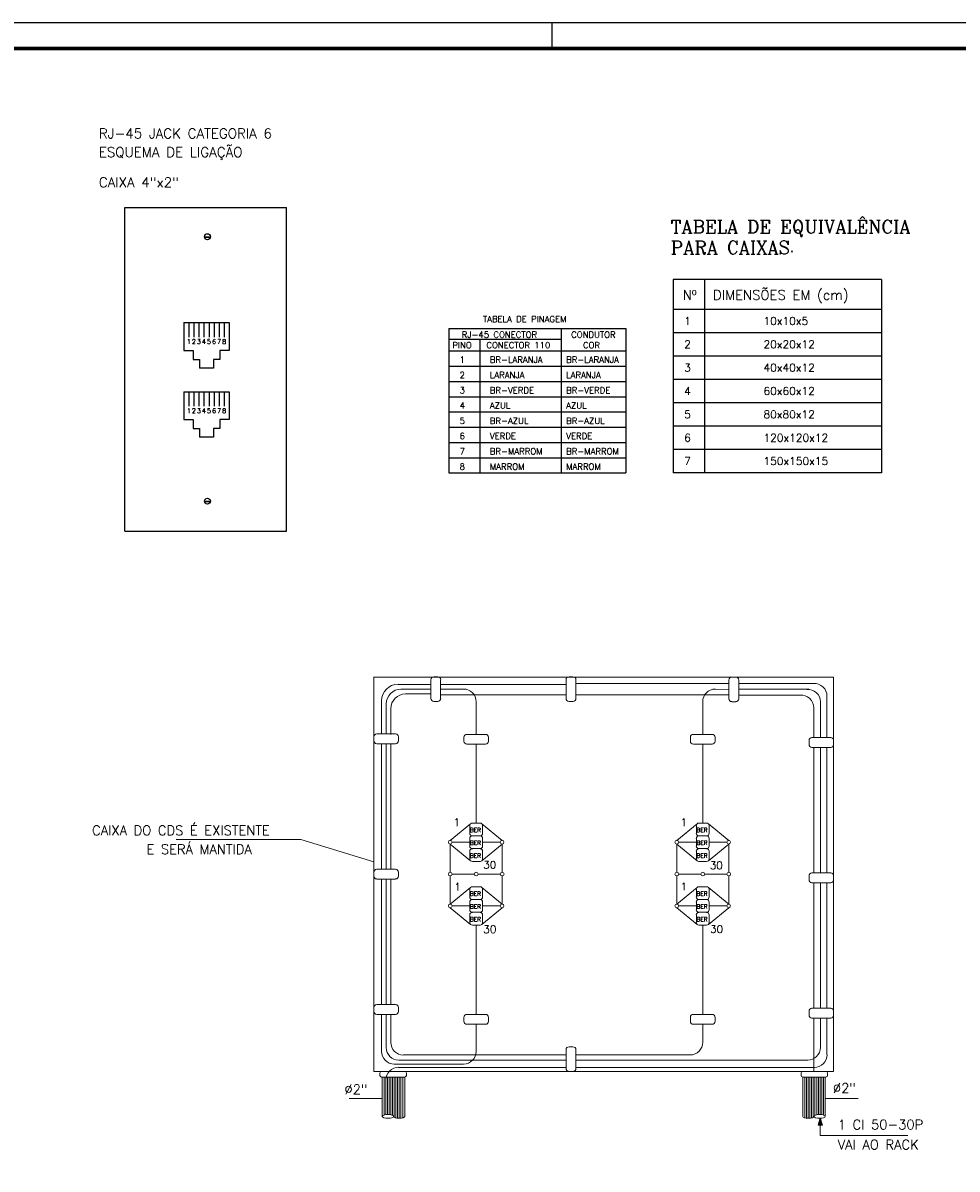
# Model space of a CAD drawing. Extents: x 45.9 to 96.9, y -282.3 to -252.9.
# Tile 16 of 17: x 72.3 to 84.6, y -268 to -252.9. Entities that reach past the tile are written whole.
import ezdxf

# ---------------------------------------------------------------- set-up
doc = ezdxf.new("R2010")
doc.units = 0
doc.header["$MEASUREMENT"] = 0
doc.layers.get('0').update_dxf_attribs({"linetype": 'CONTINUOUS'})
for name, color, linetype in [('A-EQUIP', 3, 'CONTINUOUS'), ('CAIXAS', 2, 'CONTINUOUS'), ('LINHA', 40, 'CONTINUOUS'), ('PATCH', 4, 'CONTINUOUS'), ('PRANCHA', 8, 'CONTINUOUS'), ('SIMBOLOS', 4, 'CONTINUOUS'), ('TEXTO', 4, 'CONTINUOUS')]:
    doc.layers.add(name, color=color, linetype=linetype)
doc.layers.add('TEXT', color=8, linetype='CONTINUOUS', lineweight=18)
doc.styles.add('NENEM', font='romanc.shx')
doc.styles.add('ROMAND', font='romand.shx')
doc.styles.add('ROMANS', font='romans')

# ---------------------------------------------------------------- blocks, each defined once
blk = doc.blocks.new('A1 1-50')
at = {"layer": 'PRANCHA'}
for p, q in [((3837.076, 272.078), (3794.895, 272.078)), ((3819.419, 271.74), (3819.419, 272.078))]:
    blk.add_line(p, q, dxfattribs=at)
at = {"layer": 'PRANCHA', "const_width": 0.0506}
blk.add_lwpolyline([(3795.739, 271.74), (3795.739, 243.04), (3836.739, 243.04), (3836.739, 271.74), (3795.739, 271.74)], dxfattribs=at)

msp = doc.modelspace()

# ---------------------------------------------------------------- linework, layer by layer
at = {"layer": 'A-EQUIP', "linetype": 'Continuous'}
for p, q in [((74.386, -256.855), (74.986, -256.855)), ((74.386, -256.855), (74.386, -257.221)), ((74.986, -256.855), (74.986, -257.221)), ((74.386, -257.221), (74.511, -257.221)), ((74.511, -257.221), (74.511, -257.339)), ((74.986, -257.221), (74.862, -257.221)), ((74.862, -257.221), (74.862, -257.339)), ((74.511, -257.339), (74.596, -257.339)), ((74.596, -257.339), (74.596, -257.453)), ((74.777, -257.339), (74.777, -257.453)), ((74.862, -257.339), (74.777, -257.339)), ((74.777, -257.453), (74.596, -257.453)), ((74.386, -257.765), (74.986, -257.765)), ((74.386, -257.765), (74.386, -258.131)), ((74.986, -257.765), (74.986, -258.131)), ((74.386, -258.131), (74.511, -258.131)), ((74.511, -258.131), (74.511, -258.249)), ((74.986, -258.131), (74.862, -258.131)), ((74.862, -258.131), (74.862, -258.249)), ((74.511, -258.249), (74.596, -258.249)), ((74.596, -258.249), (74.596, -258.363)), ((74.862, -258.249), (74.777, -258.249)), ((74.777, -258.249), (74.777, -258.363)), ((74.777, -258.363), (74.596, -258.363))]:
    msp.add_line(p, q, dxfattribs=at)
at = {"layer": 'CAIXAS'}
for p, q in [((83.589, -256.288), (80.838, -256.288)), ((80.838, -256.288), (80.838, -258.836)), ((81.253, -256.288), (81.253, -258.836)), ((83.589, -256.288), (83.589, -258.836)), ((83.589, -256.681), (80.838, -256.681)), ((83.589, -256.989), (80.838, -256.989)), ((83.589, -257.297), (80.838, -257.297)), ((83.589, -257.605), (80.838, -257.605)), ((83.589, -257.913), (80.838, -257.913)), ((83.589, -258.221), (80.838, -258.221)), ((83.589, -258.221), (80.838, -258.221)), ((83.589, -258.529), (80.838, -258.529)), ((83.589, -258.836), (80.838, -258.836))]:
    msp.add_line(p, q, dxfattribs=at)
at = {"layer": 'LINHA', "lineweight": 5}
for p, q in [((75.932, -263.667), (74.288, -263.667)), ((76.893, -263.96), (75.932, -263.667)), ((77.004, -267.078), (76.568, -267.078)), ((82.845, -267.078), (83.281, -267.078)), ((82.75, -267.433), (82.78, -267.335)), ((82.811, -267.433), (82.78, -267.335)), ((82.75, -267.433), (82.811, -267.433)), ((82.78, -267.433), (82.78, -267.567)), ((82.78, -267.567), (83.933, -267.567))]:
    msp.add_line(p, q, dxfattribs=at)
msp.add_solid([(82.811, -267.433), (82.75, -267.433), (82.78, -267.335)], dxfattribs=at)
at = {"layer": 'PATCH'}
for p, q in [((73.61, -255.336), (75.743, -255.336)), ((73.61, -259.603), (73.61, -255.336)), ((75.743, -259.603), (75.743, -255.336)), ((73.61, -259.603), (75.743, -259.603))]:
    msp.add_line(p, q, dxfattribs=at)
at = {"layer": 'PATCH', "color": 7, "lineweight": 5}
for p, q in [((76.893, -261.522), (76.893, -266.723)), ((77.645, -261.561), (77.645, -261.808)), ((77.684, -261.522), (77.736, -261.522)), ((77.774, -261.561), (77.774, -261.808)), ((79.428, -261.561), (79.428, -261.808)), ((79.467, -261.522), (79.519, -261.522)), ((79.558, -261.561), (79.558, -261.808)), ((81.575, -261.565), (81.575, -261.811)), ((81.613, -261.526), (81.665, -261.526)), ((81.704, -261.565), (81.704, -261.811)), ((82.956, -261.526), (82.956, -266.723)), ((77.684, -261.847), (77.736, -261.847)), ((79.467, -261.847), (79.519, -261.847)), ((81.613, -261.85), (81.665, -261.85)), ((76.893, -262.365), (76.893, -262.313)), ((76.932, -262.274), (77.179, -262.274)), ((77.218, -262.365), (77.218, -262.313)), ((78.08, -262.371), (78.08, -262.32)), ((78.119, -262.281), (78.366, -262.281)), ((78.405, -262.371), (78.405, -262.32)), ((81.067, -262.371), (81.067, -262.32)), ((81.106, -262.281), (81.353, -262.281)), ((81.392, -262.371), (81.392, -262.32)), ((82.631, -262.413), (82.631, -262.361)), ((82.67, -262.322), (82.917, -262.322)), ((82.956, -262.413), (82.956, -262.361)), ((76.932, -262.404), (77.179, -262.404)), ((78.119, -262.41), (78.366, -262.41)), ((81.106, -262.41), (81.353, -262.41)), ((82.67, -262.452), (82.917, -262.452)), ((78.168, -263.46), (77.9, -263.679)), ((78.159, -263.484), (78.159, -263.585)), ((78.192, -263.45), (78.293, -263.45)), ((78.317, -263.46), (78.585, -263.679)), ((78.327, -263.484), (78.327, -263.585)), ((81.155, -263.46), (80.887, -263.679)), ((81.146, -263.484), (81.146, -263.585)), ((81.179, -263.45), (81.28, -263.45)), ((81.304, -263.46), (81.573, -263.679)), ((81.314, -263.484), (81.314, -263.585)), ((77.924, -263.703), (78.159, -263.703)), ((78.159, -263.652), (78.159, -263.753)), ((78.192, -263.619), (78.293, -263.619)), ((78.192, -263.619), (78.293, -263.619)), ((78.192, -263.619), (78.293, -263.619)), ((78.327, -263.652), (78.327, -263.753)), ((78.561, -263.703), (78.327, -263.703)), ((80.911, -263.703), (81.146, -263.703)), ((81.146, -263.652), (81.146, -263.753)), ((81.179, -263.619), (81.28, -263.619)), ((81.179, -263.619), (81.28, -263.619)), ((81.179, -263.619), (81.28, -263.619)), ((81.314, -263.652), (81.314, -263.753)), ((81.548, -263.703), (81.314, -263.703)), ((77.9, -263.727), (77.9, -264.098)), ((78.168, -263.946), (77.9, -263.727)), ((78.159, -263.821), (78.159, -263.922)), ((78.192, -263.787), (78.293, -263.787)), ((78.317, -263.946), (78.585, -263.727)), ((78.327, -263.821), (78.327, -263.922)), ((78.585, -263.727), (78.586, -264.098)), ((80.887, -263.727), (80.887, -264.098)), ((81.155, -263.946), (80.887, -263.727)), ((81.146, -263.821), (81.146, -263.922)), ((81.179, -263.787), (81.28, -263.787)), ((81.304, -263.946), (81.572, -263.727)), ((81.314, -263.821), (81.314, -263.922)), ((81.572, -263.727), (81.573, -264.098)), ((78.192, -263.955), (78.293, -263.955)), ((81.179, -263.955), (81.28, -263.955)), ((76.893, -264.148), (76.893, -264.097)), ((76.932, -264.058), (77.179, -264.058)), ((77.218, -264.148), (77.218, -264.097)), ((77.9, -264.147), (77.9, -264.518)), ((77.924, -264.122), (78.219, -264.122)), ((78.268, -264.122), (78.561, -264.122)), ((78.586, -264.147), (78.586, -264.518)), ((80.887, -264.147), (80.887, -264.518)), ((80.911, -264.122), (81.206, -264.122)), ((81.255, -264.122), (81.548, -264.122)), ((81.573, -264.147), (81.573, -264.518)), ((82.631, -264.197), (82.631, -264.145)), ((82.67, -264.106), (82.917, -264.106)), ((82.956, -264.197), (82.956, -264.145)), ((76.932, -264.187), (77.179, -264.187)), ((78.168, -264.299), (77.9, -264.518)), ((78.159, -264.424), (78.159, -264.323)), ((78.192, -264.289), (78.293, -264.289)), ((78.317, -264.299), (78.585, -264.518)), ((78.327, -264.424), (78.327, -264.323)), ((81.155, -264.299), (80.887, -264.518)), ((81.146, -264.424), (81.146, -264.323)), ((81.179, -264.289), (81.28, -264.289)), ((81.304, -264.299), (81.572, -264.518)), ((81.314, -264.424), (81.314, -264.323)), ((82.67, -264.236), (82.917, -264.236)), ((78.192, -264.458), (78.293, -264.458)), ((81.179, -264.458), (81.28, -264.458)), ((78.168, -264.785), (77.9, -264.566)), ((77.924, -264.542), (78.159, -264.542)), ((78.159, -264.592), (78.159, -264.491)), ((78.192, -264.626), (78.293, -264.626)), ((78.317, -264.785), (78.585, -264.566)), ((78.327, -264.592), (78.327, -264.491)), ((78.561, -264.542), (78.327, -264.542)), ((81.155, -264.785), (80.887, -264.566)), ((80.911, -264.542), (81.146, -264.542)), ((81.146, -264.592), (81.146, -264.491)), ((81.179, -264.626), (81.28, -264.626)), ((81.304, -264.785), (81.573, -264.566)), ((81.314, -264.592), (81.314, -264.491)), ((81.548, -264.542), (81.314, -264.542)), ((78.159, -264.761), (78.159, -264.66)), ((78.327, -264.761), (78.327, -264.66)), ((81.146, -264.761), (81.146, -264.66)), ((81.314, -264.761), (81.314, -264.66)), ((78.192, -264.794), (78.293, -264.794)), ((81.179, -264.794), (81.28, -264.794)), ((76.893, -265.932), (76.893, -265.88)), ((76.932, -265.841), (77.179, -265.841)), ((76.932, -265.971), (77.179, -265.971)), ((77.218, -265.932), (77.218, -265.88)), ((78.119, -265.971), (78.366, -265.971)), ((81.106, -265.971), (81.353, -265.971)), ((82.631, -265.98), (82.631, -265.929)), ((82.67, -265.89), (82.917, -265.89)), ((82.956, -265.98), (82.956, -265.929)), ((78.08, -266.062), (78.08, -266.01)), ((78.119, -266.101), (78.366, -266.101)), ((78.405, -266.062), (78.405, -266.01)), ((81.067, -266.062), (81.067, -266.01)), ((81.106, -266.101), (81.353, -266.101)), ((81.392, -266.062), (81.392, -266.01)), ((82.67, -266.019), (82.917, -266.019)), ((79.428, -266.437), (79.428, -266.684)), ((79.467, -266.398), (79.519, -266.398)), ((79.558, -266.437), (79.558, -266.684)), ((82.956, -266.723), (76.893, -266.723)), ((79.467, -266.723), (79.519, -266.723)), ((76.973, -266.745), (76.973, -266.775)), ((76.995, -266.798), (77.3, -266.798)), ((77.004, -267.315), (77.004, -266.798)), ((77.027, -267.298), (77.027, -266.798)), ((77.049, -267.293), (77.049, -266.798)), ((77.072, -267.291), (77.072, -266.798)), ((77.094, -267.291), (77.094, -266.798)), ((77.116, -267.294), (77.116, -266.798)), ((77.139, -267.301), (77.139, -266.798)), ((77.161, -267.327), (77.161, -266.798)), ((77.184, -267.336), (77.184, -266.798)), ((77.206, -267.339), (77.206, -266.798)), ((77.229, -267.34), (77.229, -266.798)), ((77.251, -267.338), (77.251, -266.798)), ((77.274, -267.334), (77.274, -266.798)), ((77.3, -267.315), (77.3, -266.798)), ((77.322, -266.745), (77.322, -266.775)), ((82.527, -266.745), (82.527, -266.775)), ((82.854, -266.798), (82.549, -266.798)), ((82.549, -267.315), (82.549, -266.798)), ((82.575, -267.334), (82.575, -266.798)), ((82.598, -267.338), (82.598, -266.798)), ((82.62, -267.34), (82.62, -266.798)), ((82.643, -267.339), (82.643, -266.798)), ((82.665, -267.336), (82.665, -266.798)), ((82.688, -267.327), (82.688, -266.798)), ((82.71, -267.301), (82.71, -266.798)), ((82.733, -267.294), (82.733, -266.798)), ((82.755, -267.291), (82.755, -266.798)), ((82.777, -267.291), (82.777, -266.798)), ((82.8, -267.293), (82.8, -266.798)), ((82.822, -267.298), (82.822, -266.798)), ((82.845, -267.315), (82.845, -266.798)), ((82.876, -266.745), (82.876, -266.775))]:
    msp.add_line(p, q, dxfattribs=at)
at = {"layer": 'PATCH', "color": 7, "lineweight": 5, "ltscale": 0.2}
msp.add_line((82.956, -261.526), (76.893, -261.526), dxfattribs=at)
at = {"layer": 'PATCH', "color": 6, "lineweight": 5}
for p, q in [((77.212, -261.622), (77.645, -261.622)), ((77.775, -261.622), (79.428, -261.622)), ((81.575, -261.611), (79.558, -261.611)), ((82.204, -261.611), (81.704, -261.611)), ((82.693, -261.612), (82.204, -261.612)), ((76.995, -261.838), (76.995, -262.274)), ((82.868, -261.773), (82.868, -262.322)), ((76.995, -264.057), (76.995, -262.404)), ((82.868, -262.452), (82.868, -264.106)), ((76.995, -265.841), (76.995, -264.187)), ((82.868, -264.236), (82.868, -265.889)), ((76.995, -266.458), (76.995, -265.971)), ((78.243, -266.101), (78.243, -266.458)), ((82.868, -266.019), (82.868, -266.502)), ((78.076, -266.625), (77.162, -266.625)), ((77.22, -266.669), (79.428, -266.669)), ((79.558, -266.669), (82.702, -266.669))]:
    msp.add_line(p, q, dxfattribs=at)
at = {"layer": 'PATCH', "lineweight": 5}
for p, q in [((77.645, -261.685), (77.251, -261.685)), ((77.775, -261.685), (78.076, -261.685)), ((81.575, -261.688), (81.396, -261.685)), ((82.627, -261.687), (81.703, -261.687)), ((77.056, -262.274), (77.056, -261.88)), ((78.243, -262.281), (78.243, -261.851)), ((81.23, -262.281), (81.23, -261.851)), ((82.781, -261.853), (82.781, -262.322)), ((77.056, -264.057), (77.056, -262.404)), ((81.23, -262.41), (81.23, -263.45)), ((82.781, -262.452), (82.781, -264.106)), ((77.056, -265.841), (77.056, -264.187)), ((82.781, -264.236), (82.781, -265.889)), ((77.056, -266.408), (77.056, -265.971)), ((82.781, -266.019), (82.781, -266.406)), ((77.223, -266.575), (79.429, -266.575)), ((79.558, -266.575), (82.614, -266.575))]:
    msp.add_line(p, q, dxfattribs=at)
at = {"layer": 'PATCH', "color": 1, "lineweight": 5}
for p, q in [((77.645, -261.748), (77.312, -261.748)), ((79.428, -261.76), (77.774, -261.76)), ((81.575, -261.76), (79.558, -261.76)), ((82.539, -261.763), (81.703, -261.763)), ((77.117, -262.281), (77.117, -261.943)), ((82.693, -261.929), (82.693, -262.322)), ((77.117, -264.057), (77.117, -262.404)), ((82.694, -262.452), (82.694, -264.106)), ((77.117, -265.841), (77.117, -264.187)), ((82.694, -264.236), (82.694, -265.889)), ((81.23, -264.794), (81.23, -265.855)), ((81.23, -265.971), (81.23, -265.505)), ((77.117, -266.34), (77.117, -265.971)), ((81.23, -266.101), (81.23, -266.338)), ((82.694, -266.019), (82.694, -266.723)), ((77.283, -266.506), (79.428, -266.506)), ((79.558, -266.506), (81.066, -266.506))]:
    msp.add_line(p, q, dxfattribs=at)
at = {"layer": 'PATCH', "linetype": 'Continuous', "lineweight": 5}
msp.add_line((78.243, -262.41), (78.243, -263.45), dxfattribs=at)
at = {"layer": 'PATCH', "color": 6, "linetype": 'Continuous', "lineweight": 5}
msp.add_line((78.243, -264.794), (78.243, -265.971), dxfattribs=at)
at = {"layer": 'PATCH', "color": 7, "lineweight": 5}
for centre in [(77.9, -263.703), (78.585, -263.703), (80.887, -263.703), (81.572, -263.703), (77.9, -264.122), (78.244, -264.122), (78.586, -264.122), (80.887, -264.122), (81.231, -264.122), (81.573, -264.122), (77.9, -264.542), (78.585, -264.542), (80.887, -264.542), (81.572, -264.542)]:
    msp.add_circle(centre, 0.0242, dxfattribs=at)
for centre, radius, start, end in [((77.684, -261.561), 0.0389, 90, 180), ((77.736, -261.561), 0.0389, 0, 90), ((79.467, -261.561), 0.0389, 90, 180), ((79.519, -261.561), 0.0389, 0, 90), ((81.613, -261.565), 0.0389, 90, 180), ((81.665, -261.565), 0.0389, 0, 90), ((77.684, -261.808), 0.0389, 180, 270), ((77.736, -261.808), 0.0389, 270, 0), ((79.467, -261.808), 0.0389, 180, 270), ((79.519, -261.808), 0.0389, 270, 0), ((81.613, -261.811), 0.0389, 180, 270), ((81.665, -261.811), 0.0389, 270, 0), ((76.932, -262.313), 0.0389, 90, 180), ((77.179, -262.313), 0.0389, 0, 90), ((78.119, -262.32), 0.0389, 90, 180), ((78.366, -262.32), 0.0389, 0, 90), ((81.106, -262.32), 0.0389, 90, 180), ((81.353, -262.32), 0.0389, 0, 90), ((82.67, -262.361), 0.0389, 90, 180), ((82.917, -262.361), 0.0389, 0, 90), ((76.932, -262.365), 0.0389, 180, 270), ((77.179, -262.365), 0.0389, 270, 0), ((78.119, -262.371), 0.0389, 180, 270), ((78.366, -262.371), 0.0389, 270, 0), ((81.106, -262.371), 0.0389, 180, 270), ((81.353, -262.371), 0.0389, 270, 0), ((82.67, -262.413), 0.0389, 180, 270), ((82.917, -262.413), 0.0389, 270, 0), ((78.192, -263.484), 0.0337, 90, 180), ((78.293, -263.484), 0.0337, 360, 90), ((81.179, -263.484), 0.0337, 90, 180), ((81.28, -263.484), 0.0337, 360, 90), ((78.192, -263.585), 0.0337, 180, 270), ((78.192, -263.652), 0.0337, 90, 180), ((78.293, -263.585), 0.0337, 270, 360), ((78.293, -263.652), 0.0337, 360, 90), ((81.179, -263.585), 0.0337, 180, 270), ((81.179, -263.652), 0.0337, 90, 180), ((81.28, -263.585), 0.0337, 270, 360), ((81.28, -263.652), 0.0337, 360, 90), ((78.192, -263.753), 0.0337, 180, 270), ((78.192, -263.821), 0.0337, 90, 180), ((78.293, -263.753), 0.0337, 270, 360), ((78.293, -263.821), 0.0337, 360, 90), ((81.179, -263.753), 0.0337, 180, 270), ((81.179, -263.821), 0.0337, 90, 180), ((81.28, -263.753), 0.0337, 270, 360), ((81.28, -263.821), 0.0337, 360, 90), ((78.192, -263.922), 0.0337, 180, 270), ((78.293, -263.922), 0.0337, 270, 360), ((81.179, -263.922), 0.0337, 180, 270), ((81.28, -263.922), 0.0337, 270, 360), ((76.932, -264.097), 0.0389, 90, 180), ((76.932, -264.148), 0.0389, 180, 270), ((77.179, -264.097), 0.0389, 0, 90), ((77.179, -264.148), 0.0389, 270, 0), ((82.67, -264.145), 0.0389, 90, 180), ((82.917, -264.145), 0.0389, 0, 90), ((78.192, -264.323), 0.0337, 90, 180), ((78.293, -264.323), 0.0337, 0, 90), ((81.179, -264.323), 0.0337, 90, 180), ((81.28, -264.323), 0.0337, 0, 90), ((82.67, -264.197), 0.0389, 180, 270), ((82.917, -264.197), 0.0389, 270, 0), ((78.192, -264.424), 0.0337, 180, 270), ((78.192, -264.491), 0.0337, 90, 180), ((78.293, -264.424), 0.0337, 270, 0), ((78.293, -264.491), 0.0337, 0, 90), ((81.179, -264.424), 0.0337, 180, 270), ((81.179, -264.491), 0.0337, 90, 180), ((81.28, -264.424), 0.0337, 270, 0), ((81.28, -264.491), 0.0337, 0, 90), ((78.192, -264.592), 0.0337, 180, 270), ((78.192, -264.66), 0.0337, 90, 180), ((78.293, -264.592), 0.0337, 270, 0), ((78.293, -264.66), 0.0337, 0, 90), ((81.179, -264.592), 0.0337, 180, 270), ((81.179, -264.66), 0.0337, 90, 180), ((81.28, -264.592), 0.0337, 270, 0), ((81.28, -264.66), 0.0337, 0, 90), ((78.192, -264.761), 0.0337, 180, 270), ((78.293, -264.761), 0.0337, 270, 0), ((81.179, -264.761), 0.0337, 180, 270), ((81.28, -264.761), 0.0337, 270, 0), ((76.932, -265.88), 0.0389, 90, 180), ((76.932, -265.932), 0.0389, 180, 270), ((77.179, -265.88), 0.0389, 0, 90), ((77.179, -265.932), 0.0389, 270, 0), ((78.119, -266.01), 0.0389, 90, 180), ((78.366, -266.01), 0.0389, 0, 90), ((81.106, -266.01), 0.0389, 90, 180), ((81.353, -266.01), 0.0389, 0, 90), ((82.67, -265.929), 0.0389, 90, 180), ((82.67, -265.98), 0.0389, 180, 270), ((82.917, -265.929), 0.0389, 0, 90), ((82.917, -265.98), 0.0389, 270, 0), ((78.119, -266.062), 0.0389, 180, 270), ((78.366, -266.062), 0.0389, 270, 0), ((81.106, -266.062), 0.0389, 180, 270), ((81.353, -266.062), 0.0389, 270, 0), ((79.467, -266.437), 0.0389, 90, 180), ((79.519, -266.437), 0.0389, 0, 90), ((76.995, -266.745), 0.0225, 90, 180), ((77.3, -266.745), 0.0225, 360, 90), ((79.467, -266.684), 0.0389, 180, 270), ((79.519, -266.684), 0.0389, 270, 0), ((82.549, -266.745), 0.0225, 90, 180), ((82.854, -266.745), 0.0225, 0, 90), ((76.995, -266.775), 0.0225, 180, 270), ((77.3, -266.775), 0.0225, 270, 360), ((82.549, -266.775), 0.0225, 180, 270), ((82.854, -266.775), 0.0225, 270, 0)]:
    msp.add_arc(centre, radius, start, end, dxfattribs=at)
at = {"layer": 'PATCH', "color": 6, "lineweight": 5}
for centre, radius, start, end in [((77.212, -261.838), 0.217, 90, 180), ((82.702, -261.777), 0.166, 359.8772, 94.3277), ((77.162, -266.458), 0.167, 180, 270), ((78.076, -266.458), 0.167, 270, 0), ((82.702, -266.502), 0.167, 270, 0), ((77.22, -266.835), 0.167, 90, 180)]:
    msp.add_arc(centre, radius, start, end, dxfattribs=at)
at = {"layer": 'PATCH', "lineweight": 5}
for centre, radius, start, end in [((77.251, -261.88), 0.195, 90, 180), ((78.076, -261.851), 0.167, 0, 90), ((81.396, -261.851), 0.167, 90, 180), ((82.615, -261.853), 0.166, 359.8772, 94.3277), ((77.223, -266.408), 0.167, 180, 270), ((82.611, -266.405), 0.17, 271.164, 359.5179)]:
    msp.add_arc(centre, radius, start, end, dxfattribs=at)
at = {"layer": 'PATCH', "color": 1, "lineweight": 5}
for centre, radius, start, end in [((77.312, -261.943), 0.195, 90, 180), ((82.527, -261.929), 0.166, 359.8772, 94.3277), ((77.283, -266.34), 0.167, 180, 270), ((81.06, -266.336), 0.17, 271.164, 359.5179)]:
    msp.add_arc(centre, radius, start, end, dxfattribs=at)
at = {"layer": 'PATCH', "color": 7, "lineweight": 5}
msp.add_ellipse((77.078, -267.315), major_axis=(-0.0738, 0), ratio=0.333909, dxfattribs=at)
msp.add_ellipse((77.226, -267.315), major_axis=(0.0738, 0), ratio=0.333909, start_param=3.141593, end_param=6.283185, dxfattribs=at)
at = {"layer": 'PATCH', "color": 7, "lineweight": 5, "extrusion": (0, 0, -1)}
msp.add_ellipse((82.623, -267.315), major_axis=(-0.0738, 0), ratio=0.333909, start_param=3.141593, end_param=6.283185, dxfattribs=at)
msp.add_ellipse((82.771, -267.315), major_axis=(0.0738, 0), ratio=0.333909, dxfattribs=at)
at = {"layer": 'SIMBOLOS'}
for p, q in [((74.66, -255.723), (74.739, -255.723)), ((74.66, -255.728), (74.739, -255.728)), ((77.882, -256.933), (80.217, -256.933)), ((77.882, -256.933), (77.882, -257.227)), ((77.882, -257.071), (79.362, -257.071)), ((78.291, -257.071), (78.291, -258.836)), ((79.362, -256.933), (79.362, -258.836)), ((80.217, -256.933), (80.217, -257.227)), ((77.882, -257.227), (77.882, -258.836)), ((77.882, -257.227), (80.217, -257.227)), ((80.217, -257.227), (80.217, -258.836)), ((77.882, -257.428), (80.217, -257.428)), ((77.882, -257.629), (80.217, -257.629)), ((77.882, -257.831), (80.217, -257.831)), ((77.882, -258.032), (80.217, -258.032)), ((77.882, -258.233), (80.217, -258.233)), ((77.882, -258.434), (80.217, -258.434)), ((77.882, -258.635), (80.217, -258.635)), ((77.882, -258.836), (80.217, -258.836)), ((74.66, -259.207), (74.739, -259.207)), ((74.66, -259.212), (74.739, -259.212))]:
    msp.add_line(p, q, dxfattribs=at)
at = {"layer": 'SIMBOLOS', "color": 5}
for p, q in [((74.453, -256.855), (74.453, -257.046)), ((74.52, -256.855), (74.52, -257.046)), ((74.586, -256.855), (74.586, -257.046)), ((74.653, -256.855), (74.653, -257.046)), ((74.72, -256.855), (74.72, -257.046)), ((74.786, -256.855), (74.786, -257.046)), ((74.853, -256.855), (74.853, -257.046)), ((74.92, -256.855), (74.92, -257.046)), ((74.453, -257.765), (74.453, -257.956)), ((74.52, -257.765), (74.52, -257.956)), ((74.586, -257.765), (74.586, -257.956)), ((74.653, -257.765), (74.653, -257.956)), ((74.72, -257.765), (74.72, -257.956)), ((74.786, -257.765), (74.786, -257.956)), ((74.853, -257.765), (74.853, -257.956)), ((74.92, -257.765), (74.92, -257.956))]:
    msp.add_line(p, q, dxfattribs=at)
at = {"layer": 'SIMBOLOS'}
for centre in [(74.699, -255.723), (74.699, -259.207)]:
    msp.add_circle(centre, 0.0393, dxfattribs=at)

# ---------------------------------------------------------------- block references
msp.add_blockref('A1 1-50', (-3740.175, -524.983))

# ---------------------------------------------------------------- texts
at = {"layer": 'PATCH', "color": 7, "lineweight": 5, "style": 'ROMANS'}
for s, height, p in [('1', 0.1, (77.946, -263.49)), ('1', 0.1, (80.936, -263.49)), ('BER', 0.0559, (78.16, -263.57)), ('BER', 0.0559, (81.147, -263.57)), ('BER', 0.0559, (78.16, -263.738)), ('BER', 0.0559, (81.147, -263.738)), ('BER', 0.0559, (78.16, -263.907)), ('BER', 0.0559, (81.147, -263.907)), ('30', 0.1, (78.336, -264.05)), ('30', 0.1, (81.323, -264.057)), ('1', 0.1, (77.953, -264.339)), ('1', 0.1, (80.937, -264.336)), ('BER', 0.0559, (78.16, -264.409)), ('BER', 0.0559, (81.147, -264.409)), ('BER', 0.0559, (78.16, -264.577)), ('BER', 0.0559, (81.147, -264.577)), ('BER', 0.0559, (78.16, -264.745)), ('BER', 0.0559, (81.147, -264.745)), ('30', 0.1, (78.337, -264.9)), ('30', 0.1, (81.327, -264.898))]:
    msp.add_text(s, height=height, dxfattribs=at).set_placement(p)
at = {"layer": 'PATCH', "lineweight": 5, "style": 'ROMANS'}
for s, height, p in [('CAIXA DO CDS É EXISTENTE', 0.12649, (73.178, -263.609)), ('E SERÁ MANTIDA', 0.12649, (73.896, -263.858)), ('Ø2"', 0.1265, (76.506, -267.022)), ('Ø2"', 0.1265, (82.946, -267.006)), ('1 CI 50-30P', 0.12649, (83.01, -267.487)), ('VAI AO RACK', 0.12649, (83.01, -267.751))]:
    msp.add_text(s, height=height, dxfattribs=at).set_placement(p)
at = {"layer": 'TEXT', "color": 4, "style": 'NENEM'}
for s, height, p in [('RJ-45 JACK CATEGORIA 6', 0.12958, (73.267, -254.427)), ('ESQUEMA DE LIGAÇÃO', 0.12958, (73.267, -254.673)), ('CAIXA 4"x2"', 0.12958, (73.267, -255.071)), ('TABELA DE EQUIVALÊNCIA', 0.17278, (80.807, -255.677)), ('PARA CAIXAS.', 0.17278, (80.808, -255.952))]:
    msp.add_text(s, height=height, dxfattribs=at).set_placement(p)
at = {"layer": 'TEXT'}
for s, height, style, p in [('N%%186', 0.128, 'NENEM', (80.966, -256.554)), ('DIMENSÕES EM (cm)', 0.128, 'NENEM', (81.365, -256.554)), ('1', 0.102, 'ROMAND', (80.986, -256.884)), ('10x10x5', 0.1024, 'ROMAND', (82.032, -256.884)), ('2', 0.102, 'ROMAND', (80.986, -257.192)), ('20x20x12', 0.1024, 'ROMAND', (82.032, -257.192)), ('3', 0.102, 'ROMAND', (80.986, -257.5)), ('40x40x12', 0.1024, 'ROMAND', (82.032, -257.5)), ('4', 0.102, 'ROMAND', (80.986, -257.808)), ('60x60x12', 0.1024, 'ROMAND', (82.032, -257.808)), ('5', 0.102, 'ROMAND', (80.986, -258.116)), ('80x80x12', 0.1024, 'ROMAND', (82.032, -258.116)), ('6', 0.102, 'ROMAND', (80.986, -258.424)), ('120x120x12', 0.1024, 'ROMAND', (82.032, -258.424)), ('7', 0.102, 'ROMAND', (80.986, -258.731)), ('150x150x15', 0.1024, 'ROMAND', (82.032, -258.731))]:
    msp.add_text(s, height=height, dxfattribs=dict(at, style=style)).set_placement(p)
at = {"layer": 'TEXTO', "color": 2, "style": 'ROMANS'}
for s, height, p in [('TABELA DE PINAGEM', 0.08192, (78.331, -256.85)), ('1', 0.0614, (74.427, -257.136)), ('2', 0.0614, (74.493, -257.136)), ('3', 0.0614, (74.56, -257.136)), ('4', 0.0614, (74.627, -257.136)), ('5', 0.0614, (74.693, -257.136)), ('6', 0.0614, (74.76, -257.136)), ('7', 0.0614, (74.827, -257.136)), ('8', 0.0614, (74.893, -257.136)), ('RJ-45 CONECTOR', 0.08192, (78.052, -257.055)), ('CONDUTOR', 0.0819, (79.495, -257.055)), ('PINO', 0.0819, (77.928, -257.193)), ('CONECTOR 110', 0.08192, (78.377, -257.193)), ('COR', 0.0819, (79.651, -257.193)), ('1', 0.0819, (78.024, -257.385)), ('BR-LARANJA', 0.0819, (78.423, -257.385)), ('BR-LARANJA', 0.0819, (79.429, -257.385)), ('2', 0.0819, (78.024, -257.586)), ('LARANJA', 0.0819, (78.423, -257.586)), ('LARANJA', 0.0819, (79.429, -257.586)), ('3', 0.0819, (78.024, -257.787)), ('BR-VERDE', 0.0819, (78.423, -257.787)), ('BR-VERDE', 0.0819, (79.429, -257.787)), ('4', 0.0819, (78.024, -257.988)), ('AZUL', 0.0819, (78.423, -257.988)), ('AZUL', 0.0819, (79.429, -257.988)), ('1', 0.0614, (74.427, -258.046)), ('2', 0.0614, (74.493, -258.046)), ('3', 0.0614, (74.56, -258.046)), ('4', 0.0614, (74.627, -258.046)), ('5', 0.0614, (74.693, -258.046)), ('6', 0.0614, (74.76, -258.046)), ('7', 0.0614, (74.827, -258.046)), ('8', 0.0614, (74.893, -258.046)), ('5', 0.0819, (78.024, -258.19)), ('BR-AZUL', 0.0819, (78.423, -258.19)), ('BR-AZUL', 0.0819, (79.429, -258.19)), ('6', 0.0819, (78.024, -258.391)), ('VERDE', 0.0819, (78.423, -258.391)), ('VERDE', 0.0819, (79.429, -258.391)), ('7', 0.0819, (78.024, -258.592)), ('BR-MARROM', 0.0819, (78.423, -258.592)), ('BR-MARROM', 0.0819, (79.429, -258.592)), ('8', 0.0819, (78.024, -258.793)), ('MARROM', 0.0819, (78.423, -258.793)), ('MARROM', 0.0819, (79.429, -258.793))]:
    msp.add_text(s, height=height, dxfattribs=at).set_placement(p)

doc.saveas('drawing.dxf')
